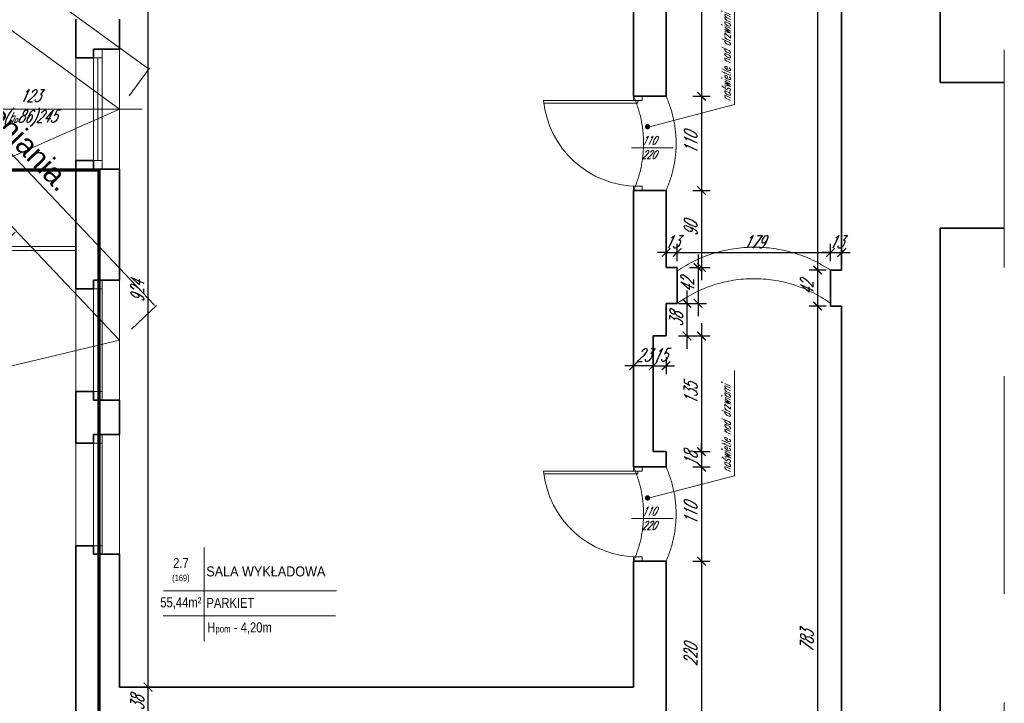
# Model space of a CAD drawing. Header units: millimetres. Extents: x 402 to 79005, y -7782 to 89952.
# Tile 125 of 256: x 26711 to 27861, y 22507 to 23305. Entities that reach past the tile are written whole.
import ezdxf

# ---------------------------------------------------------------- set-up
doc = ezdxf.new("R2010")
doc.units = ezdxf.units.MM
doc.header["$LTSCALE"] = 10
doc.linetypes.add('DASHED', pattern=[19.05, 12.7, -6.35])
doc.layers.get('0').update_dxf_attribs({"lineweight": 0})
doc.layers.get('Defpoints').update_dxf_attribs({"color": 253})
for name, color, linetype, lineweight in [('01 parter - ściany', 253, 'Continuous', 35), ('03-01_okna', 253, 'Continuous', 15), ('03_drzwi', 253, 'Continuous', 15), ('04-1_widok', 253, 'Continuous', 5), ('04-2_nad', 253, 'DASHED', 5), ('05-01_wymiary', 253, 'Continuous', 5), ('05-03_opis', 253, 'Continuous', 5), ('0_A_GRANICA OPRACOWANIA', 1, 'Continuous', 0), ('0_A_WYMIAROWANIE', 1, 'Continuous', 5), ('0_A_ŚCIANY ', 253, 'Continuous', 30)]:
    doc.layers.add(name, color=color, linetype=linetype, lineweight=lineweight)
doc.styles.add('ariel', font='ARIAL.TTF', dxfattribs={"width": 0.8})
doc.styles.add('ariel_wym', font='simplex.shx', dxfattribs={"width": 0.65, "oblique": 25})
doc.styles.get("Standard").update_dxf_attribs({"font": 'arial.ttf'})
doc.dimstyles.new('ariel 50', dxfattribs={"dimtxt": 15, "dimasz": 10, "dimexe": 10, "dimexo": 0, "dimgap": 5, "dimtad": 1, "dimdec": 1, "dimrnd": 0.5, "dimtxsty": 'ariel_wym', "dimblk": 'ARCHTICK', "dimcen": 2.5, "dimdle": 15, "dimazin": 0, "dimtfac": 1, "dimtdec": 1, "dimtix": 1, "dimtmove": 0, "dimatfit": 3, "dimldrblk": 'DOT', "dimfxl": 0, "dimarcsym": 0})
doc.dimstyles.new('ariel 50 wnętrze', dxfattribs={"dimtxt": 15, "dimasz": 10, "dimexe": 10, "dimexo": 0, "dimgap": 5, "dimtad": 1, "dimdec": 1, "dimrnd": 0.5, "dimtxsty": 'ariel_wym', "dimblk": 'ARCHTICK', "dimcen": 2.5, "dimdle": 15, "dimazin": 0, "dimtfac": 1, "dimtdec": 1, "dimtix": 1, "dimtmove": 0, "dimatfit": 3, "dimldrblk": 'DOT', "dimfxl": 0, "dimarcsym": 0})
doc.dimstyles.new('ISO-25', dxfattribs={"dimtxt": 2.5, "dimasz": 2.5, "dimexe": 1.25, "dimexo": 0.625, "dimtad": 1, "dimtxsty": 'Standard', "dimcen": 2.5, "dimadec": 0, "dimazin": 0, "dimtfac": 1, "dimtmove": 0, "dimatfit": 3, "dimfxl": 0, "dimarcsym": 0})

# ---------------------------------------------------------------- blocks, each defined once
blk = doc.blocks.new('_ArchTick')
at = {"color": 0, "linetype": 'ByBlock', "const_width": 0.15}
blk.add_lwpolyline([(-0.5, -0.5), (0.5, 0.5)], dxfattribs=at)
blk = doc.blocks.new('*D2083')
at = {"layer": '05-01_wymiary', "color": 0, "lineweight": -2}
for p, q in [((26620.4, 23460.7), (26620.4, 23290.7)), ((26660.4, 23445.7), (26610.4, 23445.7)), ((26660.4, 23305.7), (26610.4, 23305.7))]:
    blk.add_line(p, q, dxfattribs=at)
at = {"layer": 'Defpoints', "color": 0}
for p in [(26828, 23445.7), (26620.4, 23305.7), (26828, 23305.7)]:
    blk.add_point(p, dxfattribs=at)
at = {"layer": '05-01_wymiary', "color": 0, "lineweight": -2, "xscale": 10, "yscale": 10, "zscale": 10}
for p, rotation in [((26620.4, 23445.7), 90), ((26620.4, 23305.7), 270)]:
    blk.add_blockref('_ArchTick', p, dxfattribs=dict(at, rotation=rotation))
at = {"layer": '05-01_wymiary', "color": 0, "insert": (26607.9, 23375.7), "char_height": 15, "attachment_point": 5, "rotation": 90, "style": 'ariel_wym'}
blk.add_mtext('140', dxfattribs=at)
blk = doc.blocks.new('_Dot')
at = {"color": 0, "linetype": 'ByBlock', "lineweight": -2}
blk.add_line((-0.5, 0), (-1, 0), dxfattribs=at)
at = {"color": 0, "linetype": 'ByBlock', "const_width": 0.5}
blk.add_lwpolyline([(-0.25, 0, 1), (0.25, 0, 1)], format="xyb", close=True, dxfattribs=at)
blk = doc.blocks.new('*D2084')
at = {"layer": '05-01_wymiary', "color": 0, "lineweight": -2}
for p, q in [((26620.4, 23320.7), (26620.4, 23255.7)), ((26660.4, 23305.7), (26610.4, 23305.7)), ((26660.4, 23270.7), (26610.4, 23270.7))]:
    blk.add_line(p, q, dxfattribs=at)
at = {"layer": 'Defpoints', "color": 0}
for p in [(26828, 23305.7), (26620.4, 23270.7), (26828, 23270.7)]:
    blk.add_point(p, dxfattribs=at)
at = {"layer": '05-01_wymiary', "color": 0, "lineweight": -2, "xscale": 10, "yscale": 10, "zscale": 10}
for p, rotation in [((26620.4, 23305.7), 90), ((26620.4, 23270.7), 270)]:
    blk.add_blockref('_ArchTick', p, dxfattribs=dict(at, rotation=rotation))
at = {"layer": '05-01_wymiary', "color": 0, "insert": (26607.9, 23288.2), "char_height": 15, "attachment_point": 5, "rotation": 90, "style": 'ariel_wym'}
blk.add_mtext('35', dxfattribs=at)
blk = doc.blocks.new('*D2085')
at = {"layer": '05-01_wymiary', "color": 0, "lineweight": -2}
for p, q in [((26620.4, 23285.7), (26620.4, 23115.7)), ((26660.4, 23270.7), (26610.4, 23270.7)), ((26660.4, 23130.7), (26610.4, 23130.7))]:
    blk.add_line(p, q, dxfattribs=at)
at = {"layer": 'Defpoints', "color": 0}
for p in [(26828, 23270.7), (26620.4, 23130.7), (26828, 23130.7)]:
    blk.add_point(p, dxfattribs=at)
at = {"layer": '05-01_wymiary', "color": 0, "lineweight": -2, "xscale": 10, "yscale": 10, "zscale": 10}
for p, rotation in [((26620.4, 23270.7), 90), ((26620.4, 23130.7), 270)]:
    blk.add_blockref('_ArchTick', p, dxfattribs=dict(at, rotation=rotation))
at = {"layer": '05-01_wymiary', "color": 0, "insert": (26607.9, 23200.7), "char_height": 15, "attachment_point": 5, "rotation": 90, "style": 'ariel_wym'}
blk.add_mtext('140', dxfattribs=at)
blk = doc.blocks.new('*D2402')
at = {"layer": '05-01_wymiary', "color": 0, "lineweight": -2}
for p, q in [((27507.3, 23640.7), (27507.3, 23200.7)), ((27497.3, 23625.7), (27517.3, 23625.7)), ((27497.3, 23215.7), (27517.3, 23215.7))]:
    blk.add_line(p, q, dxfattribs=at)
at = {"layer": 'Defpoints', "color": 0}
for p in [(27466, 23625.7), (27466, 23215.7), (27507.3, 23215.7)]:
    blk.add_point(p, dxfattribs=at)
at = {"layer": '05-01_wymiary', "color": 0, "lineweight": -2, "xscale": 10, "yscale": 10, "zscale": 10}
for p, rotation in [((27507.3, 23625.7), 90), ((27507.3, 23215.7), 270)]:
    blk.add_blockref('_ArchTick', p, dxfattribs=dict(at, rotation=rotation))
at = {"layer": '05-01_wymiary', "color": 0, "insert": (27494.8, 23420.7), "char_height": 15, "attachment_point": 5, "rotation": 90, "style": 'ariel_wym'}
blk.add_mtext('410', dxfattribs=at)
blk = doc.blocks.new('*D2403')
at = {"layer": '05-01_wymiary', "color": 0, "lineweight": -2}
for p, q in [((27507.3, 23230.7), (27507.3, 23090.7)), ((27497.3, 23215.7), (27517.3, 23215.7)), ((27497.3, 23105.7), (27517.3, 23105.7))]:
    blk.add_line(p, q, dxfattribs=at)
at = {"layer": 'Defpoints', "color": 0}
for p in [(27466, 23215.7), (27466, 23105.7), (27507.3, 23105.7)]:
    blk.add_point(p, dxfattribs=at)
at = {"layer": '05-01_wymiary', "color": 0, "lineweight": -2, "xscale": 10, "yscale": 10, "zscale": 10}
for p, rotation in [((27507.3, 23215.7), 90), ((27507.3, 23105.7), 270)]:
    blk.add_blockref('_ArchTick', p, dxfattribs=dict(at, rotation=rotation))
at = {"layer": '05-01_wymiary', "color": 0, "insert": (27494.8, 23160.7), "char_height": 15, "attachment_point": 5, "rotation": 90, "style": 'ariel_wym'}
blk.add_mtext('110', dxfattribs=at)
blk = doc.blocks.new('*D2404')
at = {"layer": '05-01_wymiary', "color": 0, "lineweight": -2}
for p, q in [((27507.3, 23120.7), (27507.3, 23000.7)), ((27497.3, 23105.7), (27517.3, 23105.7)), ((27497.3, 23015.7), (27517.3, 23015.7))]:
    blk.add_line(p, q, dxfattribs=at)
at = {"layer": 'Defpoints', "color": 0}
for p in [(27466, 23105.7), (27479, 23015.7), (27507.3, 23015.7)]:
    blk.add_point(p, dxfattribs=at)
at = {"layer": '05-01_wymiary', "color": 0, "lineweight": -2, "xscale": 10, "yscale": 10, "zscale": 10}
for p, rotation in [((27507.3, 23105.7), 90), ((27507.3, 23015.7), 270)]:
    blk.add_blockref('_ArchTick', p, dxfattribs=dict(at, rotation=rotation))
at = {"layer": '05-01_wymiary', "color": 0, "insert": (27494.8, 23060.7), "char_height": 15, "attachment_point": 5, "rotation": 90, "style": 'ariel_wym'}
blk.add_mtext('90', dxfattribs=at)
blk = doc.blocks.new('*D2405')
at = {"layer": '05-01_wymiary', "color": 0, "lineweight": -2}
for p, q in [((27503.3, 23030.7), (27503.3, 22958.7)), ((27493.3, 23015.7), (27513.3, 23015.7)), ((27493.3, 22973.7), (27513.3, 22973.7))]:
    blk.add_line(p, q, dxfattribs=at)
at = {"layer": 'Defpoints', "color": 0}
for p in [(27479, 23015.7), (27479, 22973.7), (27503.3, 22973.7)]:
    blk.add_point(p, dxfattribs=at)
at = {"layer": '05-01_wymiary', "color": 0, "lineweight": -2, "xscale": 10, "yscale": 10, "zscale": 10}
for p, rotation in [((27503.3, 23015.7), 90), ((27503.3, 22973.7), 270)]:
    blk.add_blockref('_ArchTick', p, dxfattribs=dict(at, rotation=rotation))
at = {"layer": '05-01_wymiary', "color": 0, "insert": (27490.8, 22994.7), "char_height": 15, "attachment_point": 5, "rotation": 90, "style": 'ariel_wym'}
blk.add_mtext('42', dxfattribs=at)
blk = doc.blocks.new('*D2406')
at = {"layer": '05-01_wymiary', "color": 0, "lineweight": -2}
for p, q in [((27490.3, 22988.7), (27490.3, 22920.7)), ((27480.3, 22973.7), (27500.3, 22973.7)), ((27480.3, 22935.7), (27500.3, 22935.7))]:
    blk.add_line(p, q, dxfattribs=at)
at = {"layer": 'Defpoints', "color": 0}
for p in [(27466, 22973.7), (27466, 22935.7), (27490.3, 22935.7)]:
    blk.add_point(p, dxfattribs=at)
at = {"layer": '05-01_wymiary', "color": 0, "lineweight": -2, "xscale": 10, "yscale": 10, "zscale": 10}
for p, rotation in [((27490.3, 22973.7), 90), ((27490.3, 22935.7), 270)]:
    blk.add_blockref('_ArchTick', p, dxfattribs=dict(at, rotation=rotation))
at = {"layer": '05-01_wymiary', "color": 0, "insert": (27477.8, 22954.7), "char_height": 15, "attachment_point": 5, "rotation": 90, "style": 'ariel_wym'}
blk.add_mtext('38', dxfattribs=at)
blk = doc.blocks.new('*D2407')
at = {"layer": '05-01_wymiary', "color": 0, "lineweight": -2}
for p, q in [((27507.3, 22950.7), (27507.3, 22785.7)), ((27497.3, 22935.7), (27517.3, 22935.7)), ((27497.3, 22800.7), (27517.3, 22800.7))]:
    blk.add_line(p, q, dxfattribs=at)
at = {"layer": 'Defpoints', "color": 0}
for p in [(27466, 22935.7), (27466, 22800.7), (27507.3, 22800.7)]:
    blk.add_point(p, dxfattribs=at)
at = {"layer": '05-01_wymiary', "color": 0, "lineweight": -2, "xscale": 10, "yscale": 10, "zscale": 10}
for p, rotation in [((27507.3, 22935.7), 90), ((27507.3, 22800.7), 270)]:
    blk.add_blockref('_ArchTick', p, dxfattribs=dict(at, rotation=rotation))
at = {"layer": '05-01_wymiary', "color": 0, "insert": (27494.8, 22868.2), "char_height": 15, "attachment_point": 5, "rotation": 90, "style": 'ariel_wym'}
blk.add_mtext('135', dxfattribs=at)
blk = doc.blocks.new('*D2408')
at = {"layer": '05-01_wymiary', "color": 0, "lineweight": -2}
for p, q in [((27507.3, 22800.7), (27507.3, 22810.7)), ((27497.3, 22800.7), (27517.3, 22800.7)), ((27507.3, 22800.7), (27507.3, 22782.7)), ((27497.3, 22782.7), (27517.3, 22782.7)), ((27507.3, 22782.7), (27507.3, 22772.7))]:
    blk.add_line(p, q, dxfattribs=at)
at = {"layer": 'Defpoints', "color": 0}
for p in [(27466, 22800.7), (27466, 22782.7), (27507.3, 22782.7)]:
    blk.add_point(p, dxfattribs=at)
at = {"layer": '05-01_wymiary', "color": 0, "lineweight": -2, "xscale": 10, "yscale": 10, "zscale": 10}
for p, rotation in [((27507.3, 22800.7), 270), ((27507.3, 22782.7), 90)]:
    blk.add_blockref('_ArchTick', p, dxfattribs=dict(at, rotation=rotation))
at = {"layer": '05-01_wymiary', "color": 0, "insert": (27494.8, 22791.7), "char_height": 15, "attachment_point": 5, "rotation": 90, "style": 'ariel_wym'}
blk.add_mtext('18', dxfattribs=at)
blk = doc.blocks.new('*D2409')
at = {"layer": '05-01_wymiary', "color": 0, "lineweight": -2}
for p, q in [((27507.3, 22797.7), (27507.3, 22657.7)), ((27497.3, 22782.7), (27517.3, 22782.7)), ((27497.3, 22672.7), (27517.3, 22672.7))]:
    blk.add_line(p, q, dxfattribs=at)
at = {"layer": 'Defpoints', "color": 0}
for p in [(27466, 22782.7), (27466, 22672.7), (27507.3, 22672.7)]:
    blk.add_point(p, dxfattribs=at)
at = {"layer": '05-01_wymiary', "color": 0, "lineweight": -2, "xscale": 10, "yscale": 10, "zscale": 10}
for p, rotation in [((27507.3, 22782.7), 90), ((27507.3, 22672.7), 270)]:
    blk.add_blockref('_ArchTick', p, dxfattribs=dict(at, rotation=rotation))
at = {"layer": '05-01_wymiary', "color": 0, "insert": (27494.8, 22727.7), "char_height": 15, "attachment_point": 5, "rotation": 90, "style": 'ariel_wym'}
blk.add_mtext('110', dxfattribs=at)
blk = doc.blocks.new('*D2410')
at = {"layer": '05-01_wymiary', "color": 0, "lineweight": -2}
for p, q in [((27507.3, 22687.7), (27507.3, 22437.7)), ((27497.3, 22672.7), (27517.3, 22672.7)), ((27497.3, 22452.7), (27517.3, 22452.7))]:
    blk.add_line(p, q, dxfattribs=at)
at = {"layer": 'Defpoints', "color": 0}
for p in [(27466, 22672.7), (27466, 22452.7), (27507.3, 22452.7)]:
    blk.add_point(p, dxfattribs=at)
at = {"layer": '05-01_wymiary', "color": 0, "lineweight": -2, "xscale": 10, "yscale": 10, "zscale": 10}
for p, rotation in [((27507.3, 22672.7), 90), ((27507.3, 22452.7), 270)]:
    blk.add_blockref('_ArchTick', p, dxfattribs=dict(at, rotation=rotation))
at = {"layer": '05-01_wymiary', "color": 0, "insert": (27494.8, 22562.7), "char_height": 15, "attachment_point": 5, "rotation": 90, "style": 'ariel_wym'}
blk.add_mtext('220', dxfattribs=at)
blk = doc.blocks.new('*D2421')
at = {"layer": '05-01_wymiary', "color": 0, "lineweight": -2}
for p, q in [((27642.9, 23994.6), (27642.9, 22997.6)), ((27652.9, 23979.6), (27632.9, 23979.6)), ((27652.9, 23012.6), (27632.9, 23012.6))]:
    blk.add_line(p, q, dxfattribs=at)
at = {"layer": 'Defpoints', "color": 0}
for p in [(27657.1, 23979.6), (27642.9, 23012.6), (27658, 23012.6)]:
    blk.add_point(p, dxfattribs=at)
at = {"layer": '05-01_wymiary', "color": 0, "lineweight": -2, "xscale": 10, "yscale": 10, "zscale": 10}
for p, rotation in [((27642.9, 23979.6), 90), ((27642.9, 23012.6), 270)]:
    blk.add_blockref('_ArchTick', p, dxfattribs=dict(at, rotation=rotation))
at = {"layer": '05-01_wymiary', "color": 0, "insert": (27630.4, 23496.1), "char_height": 15, "attachment_point": 5, "rotation": 90, "style": 'ariel_wym'}
blk.add_mtext('967', dxfattribs=at)
blk = doc.blocks.new('*D2422')
at = {"layer": '05-01_wymiary', "color": 0, "lineweight": -2}
for p, q in [((27642.9, 23027.6), (27642.9, 22955.6)), ((27652.9, 23012.6), (27632.9, 23012.6)), ((27652.9, 22970.6), (27632.9, 22970.6))]:
    blk.add_line(p, q, dxfattribs=at)
at = {"layer": 'Defpoints', "color": 0}
for p in [(27658, 23012.6), (27642.9, 22970.6), (27658, 22970.6)]:
    blk.add_point(p, dxfattribs=at)
at = {"layer": '05-01_wymiary', "color": 0, "lineweight": -2, "xscale": 10, "yscale": 10, "zscale": 10}
for p, rotation in [((27642.9, 23012.6), 90), ((27642.9, 22970.6), 270)]:
    blk.add_blockref('_ArchTick', p, dxfattribs=dict(at, rotation=rotation))
at = {"layer": '05-01_wymiary', "color": 0, "insert": (27630.4, 22991.6), "char_height": 15, "attachment_point": 5, "rotation": 90, "style": 'ariel_wym'}
blk.add_mtext('42', dxfattribs=at)
blk = doc.blocks.new('*D2423')
at = {"layer": '05-01_wymiary', "color": 0, "lineweight": -2}
for p, q in [((27642.9, 22985.6), (27642.9, 22172.7)), ((27652.9, 22970.6), (27632.9, 22970.6)), ((27652.9, 22187.7), (27632.9, 22187.7))]:
    blk.add_line(p, q, dxfattribs=at)
at = {"layer": 'Defpoints', "color": 0}
for p in [(27658, 22970.6), (27642.9, 22187.7), (27658, 22187.7)]:
    blk.add_point(p, dxfattribs=at)
at = {"layer": '05-01_wymiary', "color": 0, "lineweight": -2, "xscale": 10, "yscale": 10, "zscale": 10}
for p, rotation in [((27642.9, 22970.6), 90), ((27642.9, 22187.7), 270)]:
    blk.add_blockref('_ArchTick', p, dxfattribs=dict(at, rotation=rotation))
at = {"layer": '05-01_wymiary', "color": 0, "insert": (27630.4, 22579.1), "char_height": 15, "attachment_point": 5, "rotation": 90, "style": 'ariel_wym'}
blk.add_mtext('783', dxfattribs=at)
blk = doc.blocks.new('*D1849')
at = {"layer": '05-01_wymiary', "color": 0, "lineweight": -2}
for p, q in [((27466, 23023.2), (27466, 23043.2)), ((27479, 23023.2), (27479, 23043.2)), ((27466, 23033.2), (27456, 23033.2)), ((27466, 23033.2), (27479, 23033.2)), ((27479, 23033.2), (27489, 23033.2))]:
    blk.add_line(p, q, dxfattribs=at)
at = {"layer": 'Defpoints', "color": 0}
for p in [(27479, 23033.2), (27466, 23015.7), (27479, 23015.7)]:
    blk.add_point(p, dxfattribs=at)
at = {"layer": '05-01_wymiary', "color": 0, "lineweight": -2, "xscale": 10, "yscale": 10, "zscale": 10}
blk.add_blockref('_ArchTick', (27466, 23033.2), dxfattribs=at)
at = {"layer": '05-01_wymiary', "color": 0, "lineweight": -2, "xscale": 10, "yscale": 10, "zscale": 10, "rotation": 180}
blk.add_blockref('_ArchTick', (27479, 23033.2), dxfattribs=at)
at = {"layer": '05-01_wymiary', "color": 0, "insert": (27472.5, 23045.7), "char_height": 15, "attachment_point": 5, "style": 'ariel_wym'}
blk.add_mtext('13', dxfattribs=at)
blk = doc.blocks.new('*D1850')
at = {"layer": '05-01_wymiary', "color": 0, "lineweight": -2}
for p, q in [((27479, 23023.2), (27479, 23043.2)), ((27658, 23023.2), (27658, 23043.2)), ((27464, 23033.2), (27673, 23033.2))]:
    blk.add_line(p, q, dxfattribs=at)
at = {"layer": 'Defpoints', "color": 0}
for p in [(27658, 23033.2), (27479, 23015.7), (27658, 23012.6)]:
    blk.add_point(p, dxfattribs=at)
at = {"layer": '05-01_wymiary', "color": 0, "lineweight": -2, "xscale": 10, "yscale": 10, "zscale": 10, "rotation": 180}
blk.add_blockref('_ArchTick', (27479, 23033.2), dxfattribs=at)
at = {"layer": '05-01_wymiary', "color": 0, "lineweight": -2, "xscale": 10, "yscale": 10, "zscale": 10}
blk.add_blockref('_ArchTick', (27658, 23033.2), dxfattribs=at)
at = {"layer": '05-01_wymiary', "color": 0, "insert": (27568.5, 23045.7), "char_height": 15, "attachment_point": 5, "style": 'ariel_wym'}
blk.add_mtext('179', dxfattribs=at)
blk = doc.blocks.new('*D1851')
at = {"layer": '05-01_wymiary', "color": 0, "lineweight": -2}
for p, q in [((27658, 23023.2), (27658, 23043.2)), ((27671, 23023.2), (27671, 23043.2)), ((27658, 23033.2), (27648, 23033.2)), ((27658, 23033.2), (27671, 23033.2)), ((27671, 23033.2), (27681, 23033.2))]:
    blk.add_line(p, q, dxfattribs=at)
at = {"layer": 'Defpoints', "color": 0}
for p in [(27671, 23033.2), (27658, 23012.6), (27671, 23012.6)]:
    blk.add_point(p, dxfattribs=at)
at = {"layer": '05-01_wymiary', "color": 0, "lineweight": -2, "xscale": 10, "yscale": 10, "zscale": 10}
blk.add_blockref('_ArchTick', (27658, 23033.2), dxfattribs=at)
at = {"layer": '05-01_wymiary', "color": 0, "lineweight": -2, "xscale": 10, "yscale": 10, "zscale": 10, "rotation": 180}
blk.add_blockref('_ArchTick', (27671, 23033.2), dxfattribs=at)
at = {"layer": '05-01_wymiary', "color": 0, "insert": (27664.5, 23045.7), "char_height": 15, "attachment_point": 5, "style": 'ariel_wym'}
blk.add_mtext('13', dxfattribs=at)
blk = doc.blocks.new('*D1852')
at = {"layer": '05-01_wymiary', "color": 0, "lineweight": -2}
for p, q in [((27451, 22900.9), (27441, 22900.9)), ((27451, 22910.9), (27451, 22890.9)), ((27451, 22900.9), (27466, 22900.9)), ((27466, 22910.9), (27466, 22890.9)), ((27466, 22900.9), (27476, 22900.9))]:
    blk.add_line(p, q, dxfattribs=at)
at = {"layer": 'Defpoints', "color": 0}
for p in [(27451, 22935.7), (27466, 22935.7), (27466, 22900.9)]:
    blk.add_point(p, dxfattribs=at)
at = {"layer": '05-01_wymiary', "color": 0, "lineweight": -2, "xscale": 10, "yscale": 10, "zscale": 10}
blk.add_blockref('_ArchTick', (27451, 22900.9), dxfattribs=at)
at = {"layer": '05-01_wymiary', "color": 0, "lineweight": -2, "xscale": 10, "yscale": 10, "zscale": 10, "rotation": 180}
blk.add_blockref('_ArchTick', (27466, 22900.9), dxfattribs=at)
at = {"layer": '05-01_wymiary', "color": 0, "insert": (27458.5, 22913.4), "char_height": 15, "attachment_point": 5, "style": 'ariel_wym'}
blk.add_mtext('15', dxfattribs=at)
blk = doc.blocks.new('*D1853')
at = {"layer": '05-01_wymiary', "color": 0, "lineweight": -2}
for p, q in [((27428, 22900.9), (27418, 22900.9)), ((27428, 22890.9), (27428, 22910.9)), ((27451, 22900.9), (27428, 22900.9)), ((27451, 22910.9), (27451, 22890.9)), ((27451, 22900.9), (27461, 22900.9))]:
    blk.add_line(p, q, dxfattribs=at)
at = {"layer": 'Defpoints', "color": 0}
for p in [(27451, 22935.7), (27428, 22900.9), (27428, 22782.7)]:
    blk.add_point(p, dxfattribs=at)
at = {"layer": '05-01_wymiary', "color": 0, "lineweight": -2, "xscale": 10, "yscale": 10, "zscale": 10}
blk.add_blockref('_ArchTick', (27428, 22900.9), dxfattribs=at)
at = {"layer": '05-01_wymiary', "color": 0, "lineweight": -2, "xscale": 10, "yscale": 10, "zscale": 10, "rotation": 180}
blk.add_blockref('_ArchTick', (27451, 22900.9), dxfattribs=at)
at = {"layer": '05-01_wymiary', "color": 0, "insert": (27439.5, 22913.4), "char_height": 15, "attachment_point": 5, "style": 'ariel_wym'}
blk.add_mtext('23', dxfattribs=at)
blk = doc.blocks.new('*D2048')
at = {"layer": '05-01_wymiary', "color": 0, "lineweight": -2}
for p, q in [((26861.2, 22472.7), (26861.2, 22540.7)), ((26861.2, 22525.7), (26851.2, 22525.7)), ((26861.2, 22487.7), (26851.2, 22487.7))]:
    blk.add_line(p, q, dxfattribs=at)
at = {"layer": 'Defpoints', "color": 0}
for p in [(26861.2, 22525.7), (26861.2, 22525.7), (26861.2, 22487.7)]:
    blk.add_point(p, dxfattribs=at)
at = {"layer": '05-01_wymiary', "color": 0, "lineweight": -2, "xscale": 10, "yscale": 10, "zscale": 10}
for p, rotation in [((26861.2, 22525.7), 90), ((26861.2, 22487.7), 270)]:
    blk.add_blockref('_ArchTick', p, dxfattribs=dict(at, rotation=rotation))
at = {"layer": '05-01_wymiary', "color": 0, "insert": (26848.7, 22506.7), "char_height": 15, "attachment_point": 5, "rotation": 90, "style": 'ariel_wym'}
blk.add_mtext('38', dxfattribs=at)
blk = doc.blocks.new('*D2049')
at = {"layer": '05-01_wymiary', "color": 0, "lineweight": -2}
for p, q in [((26861.2, 22510.7), (26861.2, 23464.7)), ((26861.2, 23449.7), (26851.2, 23449.7)), ((26861.2, 22525.7), (26851.2, 22525.7))]:
    blk.add_line(p, q, dxfattribs=at)
at = {"layer": 'Defpoints', "color": 0}
for p in [(26861.2, 23449.7), (26861.2, 23449.7), (26861.2, 22525.7)]:
    blk.add_point(p, dxfattribs=at)
at = {"layer": '05-01_wymiary', "color": 0, "lineweight": -2, "xscale": 10, "yscale": 10, "zscale": 10}
for p, rotation in [((26861.2, 23449.7), 90), ((26861.2, 22525.7), 270)]:
    blk.add_blockref('_ArchTick', p, dxfattribs=dict(at, rotation=rotation))
at = {"layer": '05-01_wymiary', "color": 0, "insert": (26848.7, 22987.7), "char_height": 15, "attachment_point": 5, "rotation": 90, "style": 'ariel_wym'}
blk.add_mtext('924', dxfattribs=at)
blk = doc.blocks.new('*D4583')
at = {"layer": '0_A_WYMIAROWANIE', "color": 0, "lineweight": -2}
blk.add_arc((29695.6, 22744.7), 175.4, 180.8167, 239.1833, dxfattribs=at)
at = {"layer": '0_A_WYMIAROWANIE', "color": 0}
for points in [[(29520.7, 22742.2), (29519.9, 22742.2), (29520.3, 22744.7)], [(29605.6, 22593.7), (29606, 22594.5), (29607.9, 22592.8)]]:
    blk.add_solid(points, dxfattribs=at)
at = {"layer": 'Defpoints', "color": 0}
for p in [(28795.6, 22744.7), (29695.6, 22744.7), (29695.6, 22744.7), (29555.2, 22639.6), (29245.1, 21964.4)]:
    blk.add_point(p, dxfattribs=at)
at = {"layer": '0_A_WYMIAROWANIE', "color": 0, "lineweight": 9, "insert": (29555.3, 22663.7), "char_height": 25, "attachment_point": 5, "rotation": 300}
blk.add_mtext('60%%d', dxfattribs=at)
blk = doc.blocks.new('*D4584')
at = {"layer": '0_A_WYMIAROWANIE', "color": 0, "lineweight": -2}
for p, q in [((28795.6, 22763.6), (28795.6, 22803.7)), ((28798.1, 22802.4), (29693.1, 22802.4)), ((29695.6, 22763.6), (29695.6, 22803.7))]:
    blk.add_line(p, q, dxfattribs=at)
at = {"layer": '0_A_WYMIAROWANIE', "color": 0}
for points in [[(28798.1, 22802.9), (28798.1, 22802), (28795.6, 22802.4)], [(29693.1, 22802), (29693.1, 22802.9), (29695.6, 22802.4)]]:
    blk.add_solid(points, dxfattribs=at)
at = {"layer": 'Defpoints', "color": 0}
for p in [(29695.6, 22802.4), (28795.6, 22763), (29695.6, 22763)]:
    blk.add_point(p, dxfattribs=at)
at = {"layer": '0_A_WYMIAROWANIE', "color": 0, "lineweight": 9, "insert": (29245.6, 22819.3), "char_height": 25, "attachment_point": 5}
blk.add_mtext('h=9,07m - Wysokość przesłaniania.', dxfattribs=at)
blk = doc.blocks.new('zw$6F80')
at = {"layer": '0_A_WYMIAROWANIE', "lineweight": 9}
for points in [[(-900, 0), (0, 0)], [(-450.505, -780.298), (0, 0)]]:
    blk.add_lwpolyline(points, dxfattribs=at)
dim = blk.add_linear_dim(base=(0, 57.719), p1=(-900, 18.289), p2=(0, 18.289), text='h=9,07m - Wysokość przesłaniania.', dimstyle='ISO-25', override={"dimtxt": 25, "dimtxsty": 'Standard'}, dxfattribs=at)
dim.commit()
dim.dimension.update_dxf_attribs({"geometry": '*D4584', "text_midpoint": (-450, 74.587), "insert": (-29695.641, -22744.718)})
dim = blk.add_angular_dim_2l(base=(-140.424, -105.083), line1=((-900, 0), (0, 0)), line2=((-450.505, -780.298), (0, 0)), dimstyle='ISO-25', override={"dimtxt": 25}, dxfattribs=at)
dim.commit()
dim.dimension.update_dxf_attribs({"geometry": '*D4583', "text_midpoint": (-140.296, -81), "insert": (-29695.641, -22744.718)})

msp = doc.modelspace()

# ---------------------------------------------------------------- hatches: boundary and pattern name
at = {"layer": '03_drzwi'}
for points in [[(27447.512, 23180.087, 1), (27441.248, 23180.087, 1)], [(27447.512, 23180.068, 1), (27441.248, 23180.068, 1)], [(27447.512, 22746.54, 1), (27441.248, 22746.54, 1)]]:
    msp.add_hatch(color=256, dxfattribs=at).paths.add_polyline_path(points)

# ---------------------------------------------------------------- linework, layer by layer
at = {"layer": '01 parter - ściany'}
for p, q in [((27786.174, 23231.689), (27786.174, 24078.898)), ((27670.997, 23012.573), (27670.997, 23978.689)), ((27465.997, 23215.689), (27465.997, 23625.689)), ((27427.997, 23215.689), (27427.997, 23449.689)), ((26776.997, 23305.689), (26776.997, 23270.689)), ((26827.997, 23305.689), (26827.997, 23270.689)), ((26797.497, 23270.689), (26827.997, 23270.689)), ((27786.174, 23231.689), (27860.903, 23231.689)), ((27465.997, 23215.689), (27427.997, 23215.689)), ((26776.997, 23130.689), (26776.997, 23000.689)), ((26797.497, 23130.689), (26827.997, 23130.689)), ((26827.997, 23130.689), (26827.997, 23000.689)), ((27427.997, 22782.689), (27427.997, 23105.689)), ((27465.997, 23105.689), (27427.997, 23105.689)), ((27465.997, 23015.689), (27465.997, 23105.689)), ((27786.174, 23061.689), (27860.903, 23061.689)), ((27786.174, 22142.689), (27786.174, 23061.689)), ((27478.997, 23015.689), (27465.997, 23015.689)), ((27478.997, 22973.689), (27478.997, 23015.689)), ((27657.997, 22970.573), (27657.997, 23012.573)), ((27670.997, 23012.573), (27657.997, 23012.573)), ((26797.497, 23000.689), (26827.997, 23000.689)), ((27465.997, 22935.689), (27465.997, 22973.689)), ((27465.997, 22973.689), (27478.997, 22973.689)), ((27657.997, 22970.573), (27670.997, 22970.573)), ((27670.997, 22187.689), (27670.997, 22970.573)), ((27450.997, 22800.689), (27450.997, 22935.689)), ((27450.997, 22935.689), (27465.997, 22935.689)), ((26776.997, 22860.689), (26776.997, 22820.689)), ((26797.497, 22860.689), (26827.997, 22860.689)), ((26827.997, 22860.689), (26827.997, 22820.689)), ((26797.497, 22820.689), (26827.997, 22820.689)), ((27465.997, 22800.689), (27450.997, 22800.689)), ((27465.997, 22782.689), (27465.997, 22800.689)), ((27465.997, 22782.689), (27427.997, 22782.689)), ((26776.997, 22680.689), (26776.997, 22525.689)), ((26797.497, 22680.689), (26827.997, 22680.689)), ((26827.997, 22680.689), (26827.997, 22525.689)), ((27427.997, 22525.689), (27427.997, 22672.689)), ((27465.997, 22672.689), (27427.997, 22672.689)), ((27465.997, 22452.689), (27465.997, 22672.689)), ((26776.997, 22525.689), (26776.997, 22487.689)), ((27427.997, 22525.689), (26827.997, 22525.689))]:
    msp.add_line(p, q, dxfattribs=at)
for points in [[(26797.497, 23270.689), (26797.497, 23260.689), (26776.997, 23260.689), (26776.997, 23270.689)], [(26797.497, 23130.689), (26797.497, 23140.689), (26776.997, 23140.689), (26776.997, 23130.689)], [(26797.497, 23000.689), (26797.497, 22990.689), (26776.997, 22990.689), (26776.997, 23000.689)], [(26797.497, 22860.689), (26797.497, 22870.689), (26776.997, 22870.689), (26776.997, 22860.689)], [(26797.497, 22820.689), (26797.497, 22810.689), (26776.997, 22810.689), (26776.997, 22820.689)], [(26797.497, 22680.689), (26797.497, 22690.689), (26776.997, 22690.689), (26776.997, 22680.689)]]:
    msp.add_lwpolyline(points, dxfattribs=at)
at = {"layer": '03-01_okna', "linetype": 'Continuous', "lineweight": 0}
for p, q in [((26776.997, 23130.689), (26776.997, 23270.689)), ((26797.497, 23130.689), (26797.497, 23270.689)), ((26807.497, 23130.689), (26807.497, 23270.689)), ((26807.497, 23270.689), (26807.497, 23260.689)), ((26807.497, 23260.689), (26797.497, 23260.689)), ((26802.497, 23140.689), (26802.497, 23260.689)), ((26807.497, 23140.689), (26797.497, 23140.689)), ((26807.497, 23130.689), (26807.497, 23140.689)), ((26776.997, 22860.689), (26776.997, 23000.689)), ((26797.497, 22860.689), (26797.497, 23000.689)), ((26807.497, 22860.689), (26807.497, 23000.689)), ((26807.497, 23000.689), (26807.497, 22990.689)), ((26807.497, 22990.689), (26797.497, 22990.689)), ((26802.497, 22870.689), (26802.497, 22990.689)), ((26807.497, 22870.689), (26797.497, 22870.689)), ((26807.497, 22860.689), (26807.497, 22870.689)), ((26776.997, 22680.689), (26776.997, 22820.689)), ((26797.497, 22680.689), (26797.497, 22820.689)), ((26807.497, 22680.689), (26807.497, 22820.689)), ((26807.497, 22820.689), (26807.497, 22810.689)), ((26807.497, 22810.689), (26797.497, 22810.689)), ((26802.497, 22690.689), (26802.497, 22810.689)), ((26807.497, 22690.689), (26797.497, 22690.689)), ((26807.497, 22680.689), (26807.497, 22690.689))]:
    msp.add_line(p, q, dxfattribs=at)
at = {"layer": '03_drzwi'}
for p, q in [((27545.745, 23205.848), (27545.745, 23328.817)), ((27427.997, 23210.689), (27427.997, 23215.689)), ((27437.997, 23215.689), (27437.997, 23210.689)), ((27432.997, 23210.689), (27322.997, 23210.689)), ((27432.997, 23207.689), (27323.326, 23207.73)), ((27437.997, 23210.689), (27427.997, 23210.689)), ((27432.997, 23207.689), (27432.997, 23210.689)), ((27444.909, 23179.716), (27545.745, 23205.848)), ((27425.723, 23155.479), (27474.2, 23155.479)), ((27427.997, 23105.689), (27427.997, 23110.689)), ((27427.997, 23110.689), (27437.997, 23110.689)), ((27437.997, 23110.689), (27437.997, 23105.689)), ((27545.745, 22772.32), (27545.745, 22895.289)), ((27432.997, 22777.689), (27322.997, 22777.689)), ((27432.997, 22774.689), (27323.326, 22774.73)), ((27427.997, 22777.689), (27427.997, 22782.689)), ((27437.997, 22777.689), (27427.997, 22777.689)), ((27432.997, 22774.689), (27432.997, 22777.689)), ((27437.997, 22782.689), (27437.997, 22777.689)), ((27444.909, 22746.187), (27545.745, 22772.32)), ((27425.723, 22722.479), (27474.2, 22722.479)), ((27427.997, 22672.689), (27427.997, 22677.689)), ((27427.997, 22677.689), (27437.997, 22677.689)), ((27437.997, 22677.689), (27437.997, 22672.689))]:
    msp.add_line(p, q, dxfattribs=at)
for centre in [(27433.224, 23221.438), (27433.224, 22788.438)]:
    msp.add_arc(centre, 110.749, 185.569693, 269.882929, dxfattribs=at)
at = {"layer": '04-1_widok'}
for p, q in [((26827.997, 23130.689), (26827.997, 23270.689)), ((26827.997, 22860.689), (26827.997, 23000.689)), ((26827.997, 22680.689), (26827.997, 22820.689))]:
    msp.add_line(p, q, dxfattribs=at)
at = {"layer": '04-2_nad', "ltscale": 2}
for centre, radius, start, end in [((27304.714, 23160.689), 134.995, 335.957042, 24.042958), ((27342.714, 23160.689), 134.995, 335.957042, 24.042958), ((27569.155, 22878.89), 160.512, 56.393121, 124.172827), ((27568.678, 22849.183), 153.442, 54.803817, 125.764924), ((27304.714, 22727.689), 134.995, 335.957042, 24.042958), ((27342.714, 22727.689), 134.995, 335.957042, 24.042958)]:
    msp.add_arc(centre, radius, start, end, dxfattribs=at)
at = {"layer": '05-03_opis', "linetype": 'DASHED', "ltscale": 2}
msp.add_line((27860.903, 21110.689), (27860.903, 25085.689), dxfattribs=at)
at = {"layer": '05-03_opis', "lineweight": 0}
msp.add_line((26854.382, 23200.689), (26678.365, 23200.689), dxfattribs=at)
at = {"layer": '05-03_opis'}
for p, q in [((26926.696, 22688.567), (26926.696, 22579.367)), ((26879.067, 22637.999), (27081.353, 22637.999)), ((26878.946, 22608.821), (27079.998, 22608.821))]:
    msp.add_line(p, q, dxfattribs=at)
at = {"layer": '0_A_GRANICA OPRACOWANIA', "color": 1, "linetype": 'DASHED', "const_width": 4}
msp.add_lwpolyline([(25790.687, 23129.515), (26803.781, 23129.515), (26803.781, 21735.593), (25790.687, 21735.593)], close=True, dxfattribs=at)
at = {"layer": '0_A_ŚCIANY ', "lineweight": 0}
for points in [[(26776.997, 23040.116), (26667.258, 23040.116)], [(26668.914, 23035.616), (26776.997, 23035.616)]]:
    msp.add_lwpolyline(points, dxfattribs=at)

# ---------------------------------------------------------------- block references
at = {"layer": '0_A_WYMIAROWANIE', "lineweight": 9}
for p, rotation in [((26827.997, 23200.689), 323.8588009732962), ((26827.997, 22930.689), 313.4153870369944)]:
    msp.add_blockref('zw$6F80', p, dxfattribs=dict(at, rotation=rotation))

# ---------------------------------------------------------------- texts
at = {"layer": '03_drzwi', "char_height": 10, "width": 131.79635, "attachment_point": 1, "rotation": 90, "style": 'ariel_wym'}
for insert in [(27531.217, 23209.744), (27531.217, 22776.215)]:
    msp.add_mtext('naświetle nad drzwiami', dxfattribs=dict(at, insert=insert))
at = {"layer": '03_drzwi', "char_height": 10, "width": 46.17517, "attachment_point": 1, "style": 'ariel_wym'}
for insert in [(27437.625, 23169.137), (27437.625, 22736.137)]:
    msp.add_mtext('110\\P220', dxfattribs=dict(at, insert=insert))
at = {"layer": '05-03_opis', "lineweight": 0, "insert": (26723.247, 23201.759), "char_height": 14.4, "width": 62.66128, "attachment_point": 5, "style": 'ariel_wym'}
msp.add_mtext('123\\P({\\H0.8333x;h\\H0.6x;p}86)245', dxfattribs=at)
at = {"layer": '05-03_opis', "char_height": 11.7117, "style": 'ariel'}
for s, insert, width, attachment_point in [('{\\fArial|b0|i0|c238|p34;2.7\\P\\H0.6404x;(169)}', (26899.468, 22661.751), 54.4563, 5), ('\\W0.9;{\\fArial|b0|i0|c238|p34;SALA WYKŁADOWA}', (26929.141, 22660.654), 178.31875, 4), ('{\\fArial|b0|i0|c238|p34;55,44m²}', (26899.468, 22623.548), 54.4563, 5), ('{\\fArial|b0|i0|c238|p34;PARKIET}', (26929.292, 22623.964), 161.3945, 4), ('{\\fArial|b0|i0|c238|p34; H\\H0.7x;pom\\H1.429x; - 4,20m}', (26926.696, 22594.094), 161.3945, 4)]:
    msp.add_mtext(s, dxfattribs=dict(at, insert=insert, width=width, attachment_point=attachment_point))

# ---------------------------------------------------------------- dimensions: what is measured, and where the dimension line sits
at = {"layer": '05-01_wymiary'}
for base, p1, p2, dimstyle, picture, middle in [((27642.934, 23012.573), (27657.119, 23979.573), (27657.997, 23012.573), 'ariel 50 wnętrze', '*D2421', (27630.434, 23496.073)), ((27507.301, 23215.689), (27465.997, 23625.689), (27465.997, 23215.689), 'ariel 50 wnętrze', '*D2402', (27494.801, 23420.689)), ((26620.433, 23305.689), (26827.997, 23445.689), (26827.997, 23305.689), 'ariel 50', '*D2083', (26607.933, 23375.689)), ((26620.433, 23270.689), (26827.997, 23305.689), (26827.997, 23270.689), 'ariel 50', '*D2084', (26607.933, 23288.189)), ((26620.433, 23130.689), (26827.997, 23270.689), (26827.997, 23130.689), 'ariel 50', '*D2085', (26607.933, 23200.689)), ((27507.301, 23105.689), (27465.997, 23215.689), (27465.997, 23105.689), 'ariel 50 wnętrze', '*D2403', (27494.801, 23160.689)), ((27507.301, 23015.689), (27465.997, 23105.689), (27478.997, 23015.689), 'ariel 50 wnętrze', '*D2404', (27494.801, 23060.689)), ((27503.339, 22973.689), (27478.997, 23015.689), (27478.997, 22973.689), 'ariel 50 wnętrze', '*D2405', (27490.839, 22994.689)), ((27642.934, 22970.573), (27657.997, 23012.573), (27657.997, 22970.573), 'ariel 50 wnętrze', '*D2422', (27630.434, 22991.573)), ((27490.339, 22935.689), (27465.997, 22973.689), (27465.997, 22935.689), 'ariel 50 wnętrze', '*D2406', (27477.839, 22954.689)), ((27642.934, 22187.689), (27657.997, 22970.573), (27657.997, 22187.689), 'ariel 50 wnętrze', '*D2423', (27630.434, 22579.131)), ((27507.301, 22800.689), (27465.997, 22935.689), (27465.997, 22800.689), 'ariel 50 wnętrze', '*D2407', (27494.801, 22868.189)), ((27507.301, 22782.689), (27465.997, 22800.689), (27465.997, 22782.689), 'ariel 50 wnętrze', '*D2408', (27494.801, 22791.689)), ((27507.301, 22672.689), (27465.997, 22782.689), (27465.997, 22672.689), 'ariel 50 wnętrze', '*D2409', (27494.801, 22727.689)), ((27507.301, 22452.689), (27465.997, 22672.689), (27465.997, 22452.689), 'ariel 50 wnętrze', '*D2410', (27494.801, 22562.689))]:
    dim = msp.add_linear_dim(base=base, p1=p1, p2=p2, angle=90, dimstyle=dimstyle, override={"dimtmove": 1}, dxfattribs=at)
    dim.commit()
    dim.dimension.update_dxf_attribs({"geometry": picture, "text_midpoint": middle})
for base, p1, p2, picture, middle in [((26861.153, 23449.689), (26861.153, 22525.689), (26861.153, 23449.689), '*D2049', (26848.653, 22987.689)), ((26861.153, 22525.689), (26861.153, 22487.689), (26861.153, 22525.689), '*D2048', (26848.653, 22506.689))]:
    dim = msp.add_linear_dim(base=base, p1=p1, p2=p2, angle=90, dimstyle='ariel 50 wnętrze', dxfattribs=at)
    dim.commit()
    dim.dimension.update_dxf_attribs({"geometry": picture, "text_midpoint": middle})
for base, p1, p2, picture, middle in [((27478.997, 23033.238), (27465.997, 23015.689), (27478.997, 23015.689), '*D1849', (27472.497, 23045.738)), ((27465.997, 22900.912), (27450.997, 22935.689), (27465.997, 22935.689), '*D1852', (27458.497, 22913.412))]:
    dim = msp.add_linear_dim(base=base, p1=p1, p2=p2, dimstyle='ariel 50 wnętrze', dxfattribs=at)
    dim.commit()
    dim.dimension.update_dxf_attribs({"geometry": picture, "text_midpoint": middle})
for base, p1, p2, picture, middle in [((27657.997, 23033.238), (27478.997, 23015.689), (27657.997, 23012.573), '*D1850', (27568.497, 23045.738)), ((27670.997, 23033.238), (27657.997, 23012.573), (27670.997, 23012.573), '*D1851', (27664.497, 23045.738)), ((27427.997, 22900.912), (27450.997, 22935.689), (27427.997, 22782.689), '*D1853', (27439.497, 22913.412))]:
    dim = msp.add_linear_dim(base=base, p1=p1, p2=p2, dimstyle='ariel 50 wnętrze', override={"dimtmove": 1}, dxfattribs=at)
    dim.commit()
    dim.dimension.update_dxf_attribs({"geometry": picture, "text_midpoint": middle})

doc.saveas('drawing.dxf')
